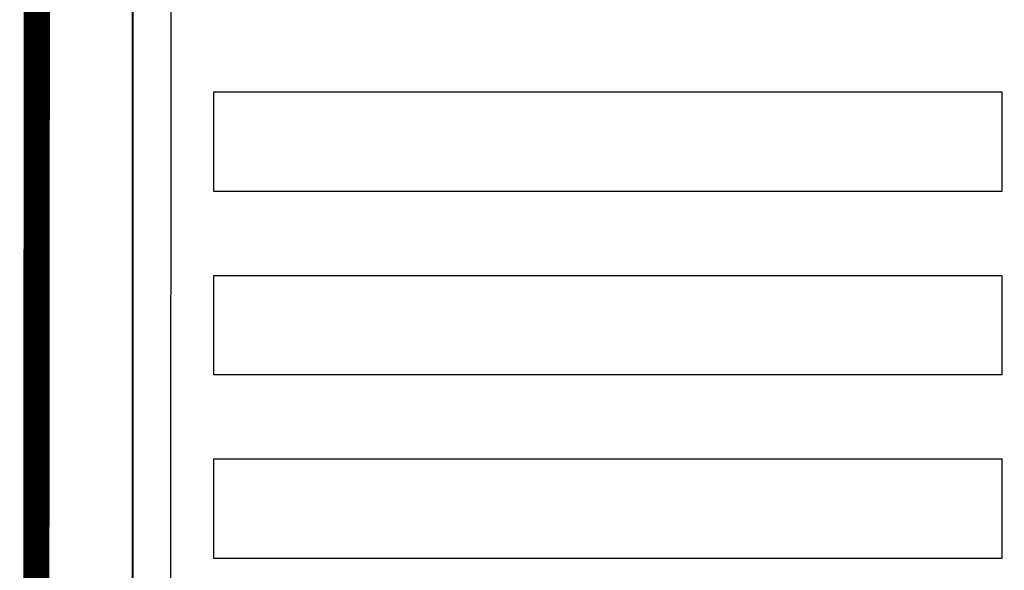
# Model space of a CAD drawing. Header units: inches. Extents: x 727810 to 1461440, y 2714588 to 5435005.
# Tile 67 of 233: x 728923 to 728961, y 2715719 to 2715740. Entities that reach past the tile are written whole.
import ezdxf

# ---------------------------------------------------------------- set-up
doc = ezdxf.new("R2010")
doc.units = ezdxf.units.IN
doc.header["$MEASUREMENT"] = 0
for name, color, linetype in [('DETAILS', 7, 'Continuous'), ('pl cable iength', 7, 'Continuous'), ('ROAD', 7, 'Continuous'), ('Saatvik', 5, 'Continuous')]:
    doc.layers.add(name, color=color, linetype=linetype)

msp = doc.modelspace()

# ---------------------------------------------------------------- linework, layer by layer
at = {"layer": 'DETAILS', "color": 1, "lineweight": 40}
msp.add_line((728927.40399, 2715752.07265), (728927.40399, 2715551.75958), dxfattribs=at)
msp.add_line((728927.40399, 2715752.07265), (728927.40399, 2715551.75958), dxfattribs=at)
at = {"layer": 'pl cable iength', "color": 3, "lineweight": 40, "const_width": 1}
msp.add_lwpolyline([(728923.77125, 2715753.07957), (728923.60859, 2715554.20727), (729909.78771, 2715554.06019), (729909.95037, 2715558.28383)], dxfattribs=at)
msp.add_lwpolyline([(728923.77125, 2715753.07957), (728923.60859, 2715554.20727), (729909.78771, 2715554.06019), (729909.95037, 2715558.28383)], dxfattribs=at)
at = {"layer": 'ROAD'}
msp.add_line((728928.88863, 2715803.70765), (728928.79557, 2715542.2494), dxfattribs=at)
at = {"layer": 'Saatvik', "color": 5}
for points in [[(728930.51018, 2715737.2212), (728960.55018, 2715737.2212), (728960.55018, 2715733.4212), (728930.51018, 2715733.4212), (728930.51018, 2715737.2212)], [(728930.51018, 2715730.2212), (728960.55018, 2715730.2212), (728960.55018, 2715726.4212), (728930.51018, 2715726.4212), (728930.51018, 2715730.2212)], [(728930.51018, 2715723.2212), (728960.55018, 2715723.2212), (728960.55018, 2715719.4212), (728930.51018, 2715719.4212), (728930.51018, 2715723.2212)]]:
    msp.add_lwpolyline(points, dxfattribs=at)

doc.saveas('drawing.dxf')
